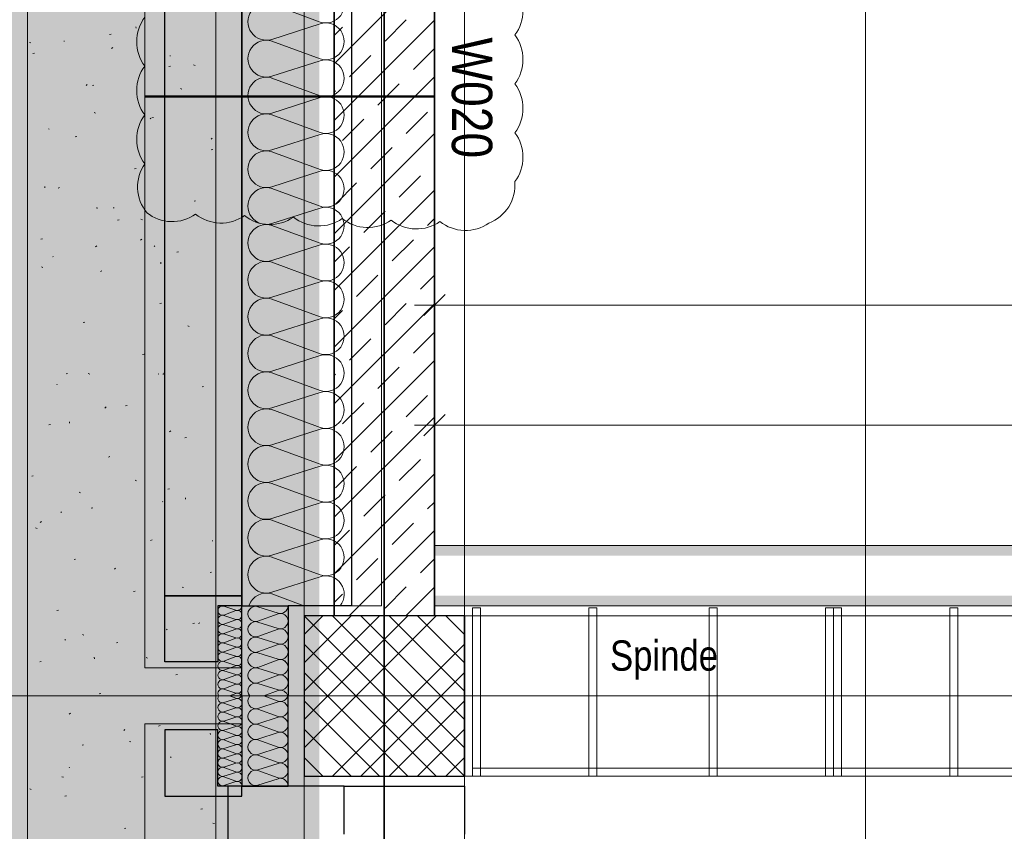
# Model space of a CAD drawing. Extents: x -620 to 300, y 62 to 1112.
# Tile 113 of 235: x -474 to -425, y 603 to 643. Entities that reach past the tile are written whole.
import ezdxf
from ezdxf.lldxf.tags import DXFTag

# ---------------------------------------------------------------- set-up
doc = ezdxf.new("R2010")
doc.units = 0
doc.layers.get('0').update_dxf_attribs({"lineweight": 13})
for name, color, linetype, lineweight, true_color in [('00 -Bauelemente -Gipskarton', 7, 'Continuous', 9, 0xff7fe6), ('30 -33 Aussenwände- 3 Aussenstützen', 7, 'Continuous', 50, 0x0000dd), ('30 -33 Aussenwände- 7 Fassade_ Elemente', 7, 'Continuous', 9, 0x00aacc), ('30 -34 Innenwände- 1 tragend', 7, 'Continuous', 13, 0xdd0806), ('30 -34 Innenwände- 2 nichttragend', 7, 'Continuous', 18, 0xff7fe6), ('30 -34 Innenwände- 6 Elemente', 7, 'Continuous', 9, 0xff6633), ('30 -35 Decken- 1 Konstruktion-Träger- Stahlbeton', 7, 'Continuous', 13, 0x33aa00), ('30 -36 Dächer- 1 Konstruktion', 7, 'Continuous', 35, 0x6666cc), ('30 -36 Dächer- 3 Dachbeläge', 7, 'Continuous', 15, 0x9999ff), ('30 -36 Dächer- 3 Dachbeläge Gründach', 9, 'Continuous', 9, 0x808080), ('60- 61 allgemeine Ausstattung- 1 Möbel', 9, 'Continuous', 9, 0x808080), ('70 -72 Beschriftung- 1 Beschriftung allgemein', 7, 'Continuous', 9, 0xff6633), ('70 -76 Bemaßung- 2 Allgemein', 9, 'Continuous', 5, 0x808080), ('70 -77 Revision- 2 Wolken', 7, 'Continuous', 18, 0x944cff), ('iwb_Layout BA_Markierung', 7, 'Continuous', 9, 0xbadcdc)]:
    doc.layers.add(name, color=color, linetype=linetype, lineweight=lineweight, true_color=true_color)
doc.layers.add('70 -71 Achsen- 1 Gebäudeachsen', color=7, linetype='STRICHPUNKT2-A06CPVE5L0', lineweight=18)
doc.layers.add('70 -75 Raumstempel- 3 Wandstempel', color=7, linetype='Continuous', lineweight=50)
doc.styles.get("Standard").update_dxf_attribs({"font": 'ARIALN.TTF'})
tags = doc.linetypes.add('grob-A06CPVE1L0', pattern=[14, 3, -8, 3]).pattern_tags.tags
tags[8:9] = [DXFTag(74, 4), DXFTag(75, 0), DXFTag(340, '0'), DXFTag(46, 0.0), DXFTag(50, 0.0), DXFTag(44, 0.0), DXFTag(45, 0.0)]
tags[6:7] = [DXFTag(74, 4), DXFTag(75, 0), DXFTag(340, '0'), DXFTag(46, 0.0), DXFTag(50, 0.0), DXFTag(44, 0.0), DXFTag(45, 0.0)]
tags[4:5] = [DXFTag(74, 4), DXFTag(75, 0), DXFTag(340, '0'), DXFTag(46, 0.0), DXFTag(50, 0.0), DXFTag(44, 0.0), DXFTag(45, 0.0)]
tags = doc.linetypes.add('STRICHPUNKT2-A06CPVE5L0', pattern=[12.7, 6.35, -3.175, 0, -3.175]).pattern_tags.tags
tags[10:11] = [DXFTag(74, 4), DXFTag(75, 0), DXFTag(340, '0'), DXFTag(46, 0.0), DXFTag(50, 0.0), DXFTag(44, 0.0), DXFTag(45, 0.0)]
tags[8:9] = [DXFTag(74, 4), DXFTag(75, 0), DXFTag(340, '0'), DXFTag(46, 0.0), DXFTag(50, 0.0), DXFTag(44, 0.0), DXFTag(45, 0.0)]
tags[6:7] = [DXFTag(74, 4), DXFTag(75, 0), DXFTag(340, '0'), DXFTag(46, 0.0), DXFTag(50, 0.0), DXFTag(44, 0.0), DXFTag(45, 0.0)]
tags[4:5] = [DXFTag(74, 4), DXFTag(75, 0), DXFTag(340, '0'), DXFTag(46, 0.0), DXFTag(50, 0.0), DXFTag(44, 0.0), DXFTag(45, 0.0)]

# ---------------------------------------------------------------- blocks, each defined once
blk = doc.blocks.new('Polygon-A06CPVDTL0')
at = {"color": 0, "linetype": 'ByBlock', "lineweight": -2, "ltscale": 0.13}
blk.add_solid([(-458.903, 86.609), (-538.631, 86.396), (-458.736, 1083.814), (-538.631, 1083.814)], dxfattribs=at)
blk = doc.blocks.new('Referenz-A06CPVE6L0')
at = {"layer": '00 -Bauelemente -Gipskarton', "color": 0, "linetype": 'Continuous', "lineweight": 0, "ltscale": 0.13}
for points in [[(-358.429, 616.703), (-358.179, 616.953), (-453.079, 616.703), (-453.079, 616.953)], [(-358.679, 616.453), (-358.429, 616.703), (-453.079, 616.453), (-453.079, 616.703)], [(-360.929, 614.203), (-360.679, 614.453), (-453.079, 614.203), (-453.079, 614.453)], [(-361.179, 613.953), (-360.929, 614.203), (-453.079, 613.953), (-453.079, 614.203)]]:
    blk.add_solid(points, dxfattribs=at)
at = {"layer": '30 -33 Aussenwände- 3 Aussenstützen', "color": 0, "lineweight": 9}
for p, q in [((-459.579, 613.453), (-451.579, 605.453)), ((-452.993, 613.453), (-459.579, 606.868)), ((-454.407, 613.453), (-459.579, 608.282)), ((-455.821, 613.453), (-459.579, 609.696)), ((-457.235, 613.453), (-459.579, 611.11)), ((-458.65, 613.453), (-459.579, 612.524)), ((-458.164, 613.453), (-451.579, 606.868)), ((-456.75, 613.453), (-451.579, 608.282)), ((-455.336, 613.453), (-451.579, 609.696)), ((-453.922, 613.453), (-451.579, 611.11)), ((-452.507, 613.453), (-451.579, 612.524)), ((-459.579, 612.039), (-452.993, 605.453)), ((-451.579, 612.039), (-458.164, 605.453)), ((-459.579, 610.625), (-454.407, 605.453)), ((-451.579, 610.625), (-456.75, 605.453)), ((-455.579, 610.453), (-455.579, 608.453)), ((-456.579, 609.453), (-454.579, 609.453)), ((-459.579, 609.211), (-455.821, 605.453)), ((-451.579, 609.211), (-455.336, 605.453)), ((-459.579, 607.797), (-457.235, 605.453)), ((-451.579, 607.797), (-453.922, 605.453)), ((-459.579, 606.382), (-458.65, 605.453)), ((-451.579, 606.382), (-452.507, 605.453))]:
    blk.add_line(p, q, dxfattribs=at)
at = {"layer": '30 -33 Aussenwände- 3 Aussenstützen', "color": 0, "linetype": 'Continuous', "lineweight": 25, "ltscale": 0.25}
for p, q in [((-451.579, 613.453), (-459.579, 613.453)), ((-459.579, 613.453), (-459.579, 605.453)), ((-451.579, 605.453), (-451.579, 613.453)), ((-459.579, 605.453), (-451.579, 605.453))]:
    blk.add_line(p, q, dxfattribs=at)
at = {"layer": '30 -33 Aussenwände- 7 Fassade_ Elemente', "color": 0, "linetype": 'Continuous', "lineweight": 25, "ltscale": 0.25}
for p, q in [((-462.679, 609.453), (-462.679, 774.453)), ((-457.219, 769.953), (-457.219, 613.953)), ((-466.519, 614.453), (-466.519, 769.453)), ((-462.679, 769.453), (-462.679, 614.453)), ((-462.679, 614.453), (-466.519, 614.453)), ((-466.519, 611.153), (-466.519, 614.453)), ((-466.519, 614.453), (-462.679, 614.453)), ((-462.679, 614.453), (-462.678, 613.953)), ((-463.878, 613.953), (-463.879, 611.153)), ((-462.678, 613.953), (-463.878, 613.953)), ((-462.679, 609.453), (-462.679, 613.953)), ((-462.679, 613.953), (-460.379, 613.953)), ((-457.219, 613.953), (-460.379, 613.953)), ((-460.379, 613.953), (-460.379, 609.453)), ((-460.379, 613.953), (-460.379, 609.453)), ((-463.879, 611.153), (-466.519, 611.153)), ((-462.679, 609.453), (-462.679, 604.953)), ((-460.379, 604.953), (-460.379, 609.453)), ((-463.879, 607.753), (-466.519, 607.753)), ((-466.519, 607.753), (-466.519, 604.453)), ((-463.878, 604.953), (-463.879, 607.753)), ((-462.678, 604.953), (-463.878, 604.953)), ((-457.579, 604.953), (-463.379, 604.953)), ((-463.379, 604.953), (-463.379, 601.653)), ((-462.679, 604.453), (-462.678, 604.953)), ((-462.679, 604.953), (-460.379, 604.953)), ((-457.579, 602.553), (-457.579, 604.953)), ((-457.579, 604.953), (-451.579, 604.953)), ((-451.579, 604.953), (-451.579, 602.553)), ((-466.519, 604.453), (-462.679, 604.453))]:
    blk.add_line(p, q, dxfattribs=at)
at = {"layer": '30 -33 Aussenwände- 7 Fassade_ Elemente', "color": 0, "linetype": 'Continuous', "ltscale": 0.13}
for p, q in [((-467.519, 773.053), (-467.519, 610.853)), ((-455.719, 613.953), (-455.719, 769.953)), ((-458.779, 643.069), (-461.179, 643.956)), ((-461.179, 642.208), (-458.779, 642.979)), ((-458.779, 641.231), (-461.179, 642.118)), ((-461.179, 640.369), (-458.779, 641.141)), ((-458.779, 639.392), (-461.179, 640.279)), ((-461.179, 638.531), (-458.779, 639.302)), ((-458.779, 637.554), (-461.179, 638.441)), ((-461.179, 636.692), (-458.779, 637.464)), ((-458.779, 635.715), (-461.179, 636.602)), ((-461.179, 634.854), (-458.779, 635.625)), ((-458.779, 633.877), (-461.179, 634.764)), ((-461.179, 633.015), (-458.779, 633.787)), ((-458.779, 632.038), (-461.179, 632.925)), ((-461.179, 631.177), (-458.779, 631.948)), ((-458.779, 630.2), (-461.179, 631.087)), ((-461.179, 629.338), (-458.779, 630.11)), ((-458.779, 628.361), (-461.179, 629.248)), ((-461.179, 627.5), (-458.779, 628.271)), ((-458.779, 626.522), (-461.179, 627.41)), ((-461.179, 625.661), (-458.779, 626.432)), ((-458.779, 624.684), (-461.179, 625.571)), ((-461.179, 623.823), (-458.779, 624.594)), ((-458.779, 622.845), (-461.179, 623.733)), ((-461.179, 621.984), (-458.779, 622.755)), ((-458.779, 621.007), (-461.179, 621.894)), ((-461.179, 620.146), (-458.779, 620.917)), ((-458.779, 619.168), (-461.179, 620.056)), ((-461.179, 618.307), (-458.779, 619.078)), ((-461.179, 618.307), (-458.779, 619.078)), ((-458.779, 617.33), (-461.179, 618.217)), ((-458.779, 617.33), (-461.179, 618.217)), ((-461.179, 616.469), (-458.779, 617.24)), ((-461.179, 616.469), (-458.779, 617.24)), ((-458.779, 615.491), (-461.179, 616.379)), ((-461.179, 614.63), (-458.779, 615.401)), ((-461.179, 614.54), (-459.592, 613.953)), ((-462.979, 613.732), (-463.579, 613.924)), ((-462.679, 613.953), (-455.719, 613.953)), ((-462.679, 610.853), (-462.679, 613.953)), ((-460.879, 613.584), (-461.879, 613.905)), ((-463.578, 613.487), (-462.979, 613.709)), ((-462.978, 613.272), (-463.578, 613.464)), ((-462.978, 613.272), (-463.578, 613.464)), ((-461.879, 613.177), (-460.879, 613.546)), ((-463.578, 613.027), (-462.978, 613.249)), ((-463.578, 613.027), (-462.978, 613.249)), ((-462.978, 612.812), (-463.578, 613.005)), ((-463.578, 612.568), (-462.978, 612.79)), ((-460.879, 612.818), (-461.879, 613.139)), ((-460.879, 612.818), (-461.879, 613.139)), ((-462.978, 612.353), (-463.578, 612.545)), ((-463.577, 612.108), (-462.978, 612.33)), ((-461.879, 612.411), (-460.879, 612.78)), ((-461.879, 612.411), (-460.879, 612.78)), ((-460.879, 612.052), (-461.879, 612.373)), ((-462.977, 611.893), (-463.577, 612.085)), ((-463.577, 611.648), (-462.977, 611.871)), ((-461.879, 611.645), (-460.879, 612.014)), ((-462.977, 611.433), (-463.577, 611.626)), ((-463.577, 611.189), (-462.977, 611.411)), ((-460.879, 611.286), (-461.879, 611.607)), ((-460.879, 611.286), (-461.879, 611.607)), ((-467.519, 610.853), (-462.679, 610.853)), ((-462.977, 610.974), (-463.577, 611.166)), ((-463.576, 610.729), (-462.977, 610.951)), ((-461.879, 610.878), (-460.879, 611.248)), ((-461.879, 610.878), (-460.879, 611.248)), ((-460.879, 610.52), (-461.879, 610.841)), ((-460.879, 610.52), (-461.879, 610.841)), ((-462.976, 610.514), (-463.576, 610.707)), ((-462.976, 610.514), (-463.576, 610.707)), ((-463.576, 610.269), (-462.976, 610.492)), ((-463.576, 610.269), (-462.976, 610.492)), ((-461.879, 610.112), (-460.879, 610.482)), ((-455.579, 610.453), (-455.579, 608.453)), ((-455.579, 610.453), (-455.579, 608.453)), ((-462.976, 610.055), (-463.576, 610.247)), ((-462.976, 610.055), (-463.576, 610.247)), ((-463.576, 609.81), (-462.976, 610.032)), ((-460.879, 609.754), (-461.879, 610.075)), ((-462.975, 609.595), (-463.576, 609.787)), ((-462.975, 609.572), (-463.297, 609.453)), ((-462.975, 609.334), (-463.297, 609.454)), ((-460.879, 609.716), (-461.589, 609.453)), ((-460.879, 609.191), (-461.589, 609.453)), ((-456.579, 609.453), (-454.579, 609.453)), ((-456.579, 609.453), (-454.579, 609.453)), ((-462.975, 609.312), (-463.576, 609.12)), ((-463.576, 609.097), (-462.976, 608.875)), ((-460.879, 609.153), (-461.879, 608.832)), ((-462.976, 608.852), (-463.576, 608.66)), ((-463.576, 608.637), (-462.976, 608.415)), ((-462.976, 608.393), (-463.576, 608.2)), ((-461.879, 608.794), (-460.879, 608.425)), ((-460.879, 608.387), (-461.879, 608.066)), ((-462.679, 608.053), (-467.519, 608.053)), ((-467.519, 608.053), (-467.519, 550.853)), ((-462.977, 607.933), (-463.577, 607.741)), ((-463.576, 608.178), (-462.977, 607.956)), ((-462.679, 604.953), (-462.679, 608.053)), ((-461.879, 608.028), (-460.879, 607.659)), ((-463.577, 607.718), (-462.977, 607.496)), ((-462.977, 607.473), (-463.577, 607.281)), ((-460.879, 607.621), (-461.879, 607.3)), ((-463.577, 607.259), (-462.977, 607.036)), ((-462.977, 607.014), (-463.577, 606.821)), ((-461.879, 607.262), (-460.879, 606.893)), ((-462.978, 606.554), (-463.578, 606.362)), ((-463.577, 606.799), (-462.978, 606.577)), ((-460.879, 606.855), (-461.879, 606.534)), ((-461.879, 606.496), (-460.879, 606.127)), ((-463.578, 606.339), (-462.978, 606.117)), ((-462.978, 606.095), (-463.578, 605.902)), ((-460.879, 606.089), (-461.879, 605.768)), ((-463.578, 605.88), (-462.978, 605.657)), ((-462.978, 605.635), (-463.578, 605.443)), ((-461.879, 605.73), (-460.879, 605.361)), ((-462.979, 605.175), (-463.579, 604.983)), ((-463.578, 605.42), (-462.979, 605.198)), ((-451.579, 604.953), (-462.679, 604.953)), ((-460.879, 605.323), (-461.879, 605.002)), ((-451.579, 553.953), (-451.579, 604.953))]:
    blk.add_line(p, q, dxfattribs=at)
for centre, major_axis, end_param in [((-458.497, 643.944), (-0.282, -0.874), 3.765224), ((-461.46, 643.082), (0.282, 0.874), 3.764652), ((-458.497, 642.105), (-0.282, -0.874), 3.765224), ((-461.46, 641.244), (0.282, 0.874), 3.764652), ((-458.497, 640.266), (-0.282, -0.874), 3.765224), ((-461.46, 639.405), (0.282, 0.874), 3.764652), ((-458.497, 638.428), (-0.282, -0.874), 3.765224), ((-461.46, 637.567), (0.282, 0.874), 3.764652), ((-458.497, 636.589), (-0.282, -0.874), 3.765224), ((-461.46, 635.728), (0.282, 0.874), 3.764652), ((-458.497, 634.751), (-0.282, -0.874), 3.765224), ((-461.46, 633.89), (0.282, 0.874), 3.764652), ((-458.497, 632.912), (-0.282, -0.874), 3.765224), ((-461.46, 632.051), (0.282, 0.874), 3.764652), ((-458.497, 631.074), (-0.282, -0.874), 3.765224), ((-461.46, 630.212), (0.282, 0.874), 3.764652), ((-458.497, 629.235), (-0.282, -0.874), 3.765224), ((-461.46, 628.374), (0.282, 0.874), 3.764652), ((-458.497, 627.397), (-0.282, -0.874), 3.765224), ((-461.46, 626.535), (0.282, 0.874), 3.764652), ((-458.497, 625.558), (-0.282, -0.874), 3.765224), ((-461.46, 624.697), (0.282, 0.874), 3.764652), ((-458.497, 623.72), (-0.282, -0.874), 3.765224), ((-461.46, 622.858), (0.282, 0.874), 3.764652), ((-458.497, 621.881), (-0.282, -0.874), 3.765224), ((-461.46, 621.02), (0.282, 0.874), 3.764652), ((-458.497, 620.043), (-0.282, -0.874), 3.765224), ((-461.46, 619.181), (0.282, 0.874), 3.764652), ((-461.46, 619.181), (0.282, 0.874), 1.254884), ((-461.46, 619.181), (-0.744, 0.539), 1.254884), ((-458.497, 618.204), (-0.282, -0.874), 3.765224), ((-458.497, 618.204), (0.744, 0.539), 1.255075), ((-458.497, 618.204), (0.744, -0.539), 1.255075), ((-461.46, 617.343), (0.282, 0.874), 3.764652), ((-461.46, 619.181), (-0.744, -0.539), 1.254884), ((-461.46, 617.343), (0.282, 0.874), 1.254884), ((-461.46, 617.343), (-0.744, 0.539), 1.254884), ((-458.497, 618.204), (-0.282, -0.874), 1.255075), ((-458.497, 616.366), (-0.282, -0.874), 3.765224), ((-458.497, 616.366), (0.744, 0.539), 1.255075), ((-461.46, 617.343), (-0.744, -0.539), 1.254884), ((-458.497, 616.366), (0.744, -0.539), 1.255075), ((-461.46, 615.504), (0.282, 0.874), 1.254884), ((-461.46, 615.504), (-0.744, 0.539), 1.254884), ((-458.497, 616.366), (-0.282, -0.874), 1.255075), ((-458.497, 614.527), (0.717, -0.574), 2.557098), ((-461.46, 615.504), (-0.744, -0.539), 1.254884), ((-461.46, 613.666), (0.282, 0.874), 1.563745), ((-463.649, 613.705), (0.07, 0.219), 3.765224), ((-462.908, 613.95), (-0.07, -0.219), 1.896254), ((-461.996, 613.541), (0.117, 0.364), 3.765224), ((-460.761, 613.948), (-0.117, -0.364), 1.896254), ((-463.649, 613.246), (0.07, 0.219), 3.765224), ((-463.649, 613.246), (0.07, 0.219), 3.765224), ((-462.908, 613.491), (-0.07, -0.219), 3.764652), ((-462.908, 613.491), (-0.07, -0.219), 3.764652), ((-462.908, 613.031), (-0.07, -0.219), 3.764652), ((-462.908, 613.031), (-0.07, -0.219), 3.764652), ((-460.761, 613.182), (-0.117, -0.364), 3.764652), ((-460.761, 613.182), (-0.117, -0.364), 3.764652), ((-463.648, 612.786), (0.07, 0.219), 3.765224), ((-462.907, 612.571), (-0.07, -0.219), 3.764652), ((-461.996, 612.775), (0.117, 0.364), 3.765224), ((-461.996, 612.775), (0.117, 0.364), 3.765224), ((-460.761, 612.416), (-0.117, -0.364), 3.764652), ((-460.761, 612.416), (-0.117, -0.364), 3.764652), ((-463.648, 612.326), (0.07, 0.219), 3.765224), ((-462.907, 612.112), (-0.07, -0.219), 3.764652), ((-461.996, 612.009), (0.117, 0.364), 3.765224), ((-463.648, 611.867), (0.07, 0.219), 3.765224), ((-462.907, 611.652), (-0.07, -0.219), 3.764652), ((-460.761, 611.65), (-0.117, -0.364), 3.764652), ((-460.761, 611.65), (0.31, 0.225), 1.254884), ((-460.761, 611.65), (0.31, -0.225), 1.254884), ((-463.647, 611.407), (0.07, 0.219), 3.765224), ((-462.906, 611.192), (-0.07, -0.219), 3.764652), ((-461.996, 611.243), (0.117, 0.364), 3.765224), ((-461.996, 611.243), (-0.31, 0.225), 1.255075), ((-461.996, 611.243), (0.117, 0.364), 1.255075), ((-460.761, 611.65), (-0.117, -0.364), 1.254884), ((-463.647, 610.948), (0.07, 0.219), 3.765224), ((-462.906, 610.733), (-0.07, -0.219), 3.764652), ((-462.906, 610.733), (0.186, 0.135), 1.254884), ((-462.906, 610.733), (0.186, -0.135), 1.254884), ((-461.996, 610.477), (0.117, 0.364), 3.765224), ((-461.996, 611.243), (-0.31, -0.225), 1.255075), ((-461.996, 610.477), (0.117, 0.364), 1.255075), ((-460.761, 610.884), (-0.117, -0.364), 3.764652), ((-460.761, 610.884), (0.31, 0.225), 1.254884), ((-460.761, 610.884), (0.31, -0.225), 1.254884), ((-463.647, 610.488), (0.07, 0.219), 3.765224), ((-463.647, 610.488), (-0.186, 0.135), 1.255075), ((-463.647, 610.488), (0.07, 0.219), 1.255075), ((-463.647, 610.488), (-0.186, -0.135), 1.255075), ((-462.906, 610.733), (-0.07, -0.219), 1.254884), ((-462.906, 610.273), (-0.07, -0.219), 3.764652), ((-462.906, 610.273), (0.186, 0.135), 1.254884), ((-462.906, 610.273), (0.186, -0.135), 1.254884), ((-461.996, 610.477), (-0.31, 0.225), 1.255075), ((-460.761, 610.884), (-0.117, -0.364), 1.254884), ((-460.761, 610.118), (0.31, 0.225), 1.254884), ((-460.761, 610.118), (0.31, -0.225), 1.254884), ((-463.646, 610.028), (0.07, 0.219), 3.765224), ((-463.646, 610.028), (-0.186, 0.135), 1.255075), ((-463.646, 610.028), (0.07, 0.219), 1.255075), ((-463.646, 610.028), (-0.186, -0.135), 1.255075), ((-462.906, 610.273), (-0.07, -0.219), 1.254884), ((-462.905, 609.814), (0.186, 0.135), 1.254884), ((-462.905, 609.814), (0.186, -0.135), 1.254884), ((-461.996, 609.711), (0.117, 0.364), 2.619647), ((-461.996, 610.477), (-0.31, -0.225), 1.255075), ((-460.761, 610.118), (-0.117, -0.364), 1.254884), ((-463.646, 609.569), (0.07, 0.219), 2.411197), ((-463.646, 609.338), (-0.198, 0.116), 2.411197), ((-462.905, 609.814), (-0.07, -0.219), 1.254884), ((-462.905, 609.354), (0.207, 0.1), 1.434048), ((-462.905, 609.553), (-0.071, -0.219), 1.434048), ((-461.996, 609.196), (-0.283, 0.257), 2.619647), ((-460.761, 609.352), (0.369, 0.102), 1.613483), ((-460.761, 609.555), (-0.117, -0.364), 1.613483), ((-463.646, 608.879), (0.071, 0.219), 3.765224), ((-463.646, 608.879), (-0.186, 0.135), 1.255075), ((-463.646, 608.879), (0.071, 0.219), 1.255075), ((-462.905, 609.093), (-0.071, -0.219), 1.254884), ((-462.906, 608.634), (-0.071, -0.219), 3.764652), ((-462.906, 608.634), (0.186, 0.135), 1.254884), ((-462.905, 609.093), (0.186, 0.135), 1.254884), ((-462.905, 609.093), (0.186, -0.135), 1.254884), ((-460.761, 608.789), (0.31, 0.225), 1.254884), ((-460.761, 608.789), (0.31, -0.225), 1.254884), ((-463.647, 608.419), (0.071, 0.219), 3.765224), ((-463.647, 608.419), (-0.186, 0.135), 1.255075), ((-463.646, 608.879), (-0.186, -0.135), 1.255075), ((-463.647, 608.419), (0.071, 0.219), 1.255075), ((-462.906, 608.174), (-0.071, -0.219), 3.764652), ((-462.906, 608.634), (-0.071, -0.219), 1.254884), ((-462.906, 608.174), (0.186, 0.135), 1.254884), ((-462.906, 608.634), (0.186, -0.135), 1.254884), ((-461.996, 608.43), (0.117, 0.364), 3.765224), ((-461.996, 608.43), (-0.31, 0.225), 1.255075), ((-461.996, 608.43), (0.117, 0.364), 1.255075), ((-460.761, 608.789), (-0.117, -0.364), 1.254884), ((-460.761, 608.023), (-0.117, -0.364), 3.764652), ((-460.761, 608.023), (0.31, 0.225), 1.254884), ((-463.647, 607.959), (0.071, 0.219), 3.765224), ((-463.647, 608.419), (-0.186, -0.135), 1.255075), ((-462.906, 608.174), (-0.071, -0.219), 1.254884), ((-462.906, 607.714), (-0.071, -0.219), 3.764652), ((-462.906, 608.174), (0.186, -0.135), 1.254884), ((-461.996, 607.664), (0.117, 0.364), 3.765224), ((-461.996, 607.664), (-0.31, 0.225), 1.255075), ((-461.996, 608.43), (-0.31, -0.225), 1.255075), ((-461.996, 607.664), (0.117, 0.364), 1.255075), ((-460.761, 608.023), (0.31, -0.225), 1.254884), ((-463.647, 607.5), (0.071, 0.219), 3.765224), ((-462.907, 607.255), (-0.071, -0.219), 3.764652), ((-461.996, 607.664), (-0.31, -0.225), 1.255075), ((-460.761, 608.023), (-0.117, -0.364), 1.254884), ((-460.761, 607.257), (-0.117, -0.364), 3.764652), ((-460.761, 607.257), (0.31, 0.225), 1.254884), ((-460.761, 607.257), (0.31, -0.225), 1.254884), ((-463.648, 607.04), (0.071, 0.219), 3.765224), ((-462.907, 606.795), (-0.071, -0.219), 3.764652), ((-461.996, 606.898), (0.117, 0.364), 3.765224), ((-460.761, 607.257), (-0.117, -0.364), 1.254884), ((-460.761, 606.491), (-0.117, -0.364), 3.764652), ((-463.648, 606.58), (0.071, 0.219), 3.765224), ((-462.907, 606.336), (-0.071, -0.219), 3.764652), ((-461.996, 606.132), (0.117, 0.364), 3.765224), ((-463.648, 606.121), (0.071, 0.219), 3.765224), ((-462.908, 605.876), (-0.071, -0.219), 3.764652), ((-460.761, 605.725), (-0.117, -0.364), 3.764652), ((-463.649, 605.661), (0.071, 0.219), 3.765224), ((-463.649, 605.202), (0.071, 0.219), 3.765224), ((-462.908, 605.416), (-0.071, -0.219), 3.764652), ((-461.996, 605.366), (0.117, 0.364), 3.765224), ((-462.908, 604.957), (0.23, -0.003), 1.896254), ((-460.761, 604.959), (0.383, -0.005), 1.896254)]:
    blk.add_ellipse(centre, major_axis=major_axis, ratio=1, start_param=0, end_param=end_param, dxfattribs=at)
at = {"layer": '30 -34 Innenwände- 1 tragend', "color": 0, "lineweight": 35}
for p, q in [((-458.079, 770.453), (-458.079, 613.453)), ((-453.079, 770.453), (-453.079, 613.453))]:
    blk.add_line(p, q, dxfattribs=at)
at = {"layer": '30 -34 Innenwände- 1 tragend', "color": 0, "linetype": 'Continuous', "lineweight": -2, "ltscale": 0.13}
for p, q in [((-458.079, 770.453), (-458.079, 613.453)), ((-453.079, 770.453), (-453.079, 613.453))]:
    blk.add_line(p, q, dxfattribs=at)
at = {"layer": '30 -34 Innenwände- 1 tragend', "color": 0, "lineweight": 9}
for p, q in [((-458.079, 640.991), (-453.079, 645.991)), ((-458.079, 640.991), (-453.079, 645.991)), ((-458.079, 638.163), (-453.079, 643.163)), ((-458.079, 638.163), (-453.079, 643.163)), ((-458.079, 642.406), (-457.664, 642.82)), ((-458.079, 642.406), (-457.664, 642.82)), ((-455.543, 642.113), (-454.482, 643.174)), ((-455.543, 642.113), (-454.482, 643.174)), ((-457.311, 640.345), (-456.25, 641.406)), ((-457.311, 640.345), (-456.25, 641.406)), ((-454.129, 640.699), (-453.079, 641.749)), ((-454.129, 640.699), (-453.079, 641.749)), ((-458.079, 635.335), (-453.079, 640.335)), ((-458.079, 635.335), (-453.079, 640.335)), ((-455.896, 638.931), (-454.836, 639.992)), ((-455.896, 638.931), (-454.836, 639.992)), ((-458.079, 639.577), (-458.018, 639.638)), ((-458.079, 639.577), (-458.018, 639.638)), ((-454.482, 637.517), (-453.421, 638.577)), ((-454.482, 637.517), (-453.421, 638.577)), ((-457.664, 637.163), (-456.603, 638.224)), ((-457.664, 637.163), (-456.603, 638.224)), ((-458.079, 632.506), (-453.079, 637.506)), ((-458.079, 632.506), (-453.079, 637.506)), ((-456.25, 635.749), (-455.189, 636.81)), ((-456.25, 635.749), (-455.189, 636.81)), ((-454.836, 634.335), (-453.775, 635.395)), ((-454.836, 634.335), (-453.775, 635.395)), ((-458.018, 633.981), (-456.957, 635.042)), ((-458.018, 633.981), (-456.957, 635.042)), ((-458.079, 629.678), (-453.079, 634.678)), ((-458.079, 629.678), (-453.079, 634.678)), ((-456.603, 632.567), (-455.543, 633.628)), ((-456.603, 632.567), (-455.543, 633.628)), ((-453.421, 632.921), (-453.079, 633.263)), ((-453.421, 632.921), (-453.079, 633.263)), ((-455.189, 631.153), (-454.129, 632.213)), ((-455.189, 631.153), (-454.129, 632.213)), ((-458.079, 631.092), (-457.311, 631.86)), ((-458.079, 631.092), (-457.311, 631.86)), ((-458.079, 626.849), (-453.079, 631.849)), ((-458.079, 626.849), (-453.079, 631.849)), ((-456.957, 629.385), (-455.896, 630.446)), ((-456.957, 629.385), (-455.896, 630.446)), ((-453.775, 629.739), (-453.079, 630.435)), ((-453.775, 629.739), (-453.079, 630.435)), ((-458.079, 624.021), (-453.079, 629.021)), ((-458.079, 624.021), (-453.079, 629.021)), ((-455.543, 627.971), (-454.482, 629.031)), ((-455.543, 627.971), (-454.482, 629.031)), ((-458.079, 628.263), (-457.664, 628.678)), ((-458.079, 628.263), (-457.664, 628.678)), ((-454.129, 626.557), (-453.079, 627.607)), ((-454.129, 626.557), (-453.079, 627.607)), ((-457.311, 626.203), (-456.25, 627.264)), ((-457.311, 626.203), (-456.25, 627.264)), ((-458.079, 621.192), (-453.079, 626.192)), ((-458.079, 621.192), (-453.079, 626.192)), ((-455.896, 624.789), (-454.836, 625.849)), ((-455.896, 624.789), (-454.836, 625.849)), ((-458.079, 625.435), (-458.018, 625.496)), ((-458.079, 625.435), (-458.018, 625.496)), ((-454.482, 623.375), (-453.421, 624.435)), ((-454.482, 623.375), (-453.421, 624.435)), ((-457.664, 623.021), (-456.603, 624.082)), ((-457.664, 623.021), (-456.603, 624.082)), ((-458.079, 618.364), (-453.079, 623.364)), ((-458.079, 618.364), (-453.079, 623.364)), ((-456.25, 621.607), (-455.189, 622.667)), ((-456.25, 621.607), (-455.189, 622.667)), ((-454.836, 620.193), (-453.775, 621.253)), ((-454.836, 620.193), (-453.775, 621.253)), ((-458.018, 619.839), (-456.957, 620.9)), ((-458.018, 619.839), (-456.957, 620.9)), ((-458.079, 615.536), (-453.079, 620.536)), ((-458.079, 615.536), (-453.079, 620.536)), ((-456.603, 618.425), (-455.543, 619.485)), ((-456.603, 618.425), (-455.543, 619.485)), ((-453.421, 618.778), (-453.079, 619.121)), ((-453.421, 618.778), (-453.079, 619.121)), ((-458.079, 616.95), (-457.311, 617.718)), ((-458.079, 616.95), (-457.311, 617.718)), ((-457.332, 613.453), (-453.079, 617.707)), ((-457.332, 613.453), (-453.079, 617.707)), ((-455.189, 617.011), (-454.129, 618.071)), ((-455.189, 617.011), (-454.129, 618.071)), ((-456.957, 615.243), (-455.896, 616.304)), ((-456.957, 615.243), (-455.896, 616.304)), ((-453.775, 615.596), (-453.079, 616.293)), ((-453.775, 615.596), (-453.079, 616.293)), ((-455.543, 613.829), (-454.482, 614.889)), ((-455.543, 613.829), (-454.482, 614.889)), ((-454.504, 613.453), (-453.079, 614.879)), ((-454.504, 613.453), (-453.079, 614.879)), ((-458.079, 614.121), (-457.664, 614.536)), ((-458.079, 614.121), (-457.664, 614.536)), ((-453.09, 613.453), (-453.079, 613.464)), ((-453.09, 613.453), (-453.079, 613.464))]:
    blk.add_line(p, q, dxfattribs=at)
at = {"layer": '30 -34 Innenwände- 2 nichttragend', "color": 0, "linetype": 'Continuous', "ltscale": 0.18}
for p, q in [((-453.079, 616.953), (-358.179, 616.953)), ((-453.079, 613.953), (-453.079, 616.953)), ((-453.079, 613.953), (-361.179, 613.953))]:
    blk.add_line(p, q, dxfattribs=at)
at = {"layer": '30 -34 Innenwände- 6 Elemente', "color": 0, "linetype": 'grob-A06CPVE1L0', "ltscale": 0.13}
blk.add_line((-431.579, 1007.253), (-431.579, 388.453), dxfattribs=at)
at = {"layer": '30 -35 Decken- 1 Konstruktion-Träger- Stahlbeton', "color": 0, "linetype": 'grob-A06CPVE1L0', "lineweight": -2, "ltscale": 0.13}
for p, q in [((-459.579, 388.453), (-459.579, 770.453)), ((-451.579, 388.453), (-451.579, 770.453)), ((35.421, 613.453), (-451.579, 613.453)), ((35.421, 605.453), (-451.579, 605.453))]:
    blk.add_line(p, q, dxfattribs=at)
at = {"layer": '30 -35 Decken- 1 Konstruktion-Träger- Stahlbeton', "color": 0, "lineweight": 35}
blk.add_line((-451.579, 605.453), (-451.579, 613.453), dxfattribs=at)
at = {"layer": '30 -36 Dächer- 1 Konstruktion', "color": 0, "linetype": 'Continuous', "ltscale": 0.35}
blk.add_line((-455.579, 384.453), (-455.579, 770.453), dxfattribs=at)
at = {"layer": '30 -36 Dächer- 1 Konstruktion', "color": 0, "lineweight": 25}
for p, q in [((-455.579, 770.453), (-455.579, 384.453)), ((-455.579, 384.453), (-455.579, 770.453)), ((-455.579, 384.453), (-455.579, 770.453))]:
    blk.add_line(p, q, dxfattribs=at)
at = {"layer": '30 -36 Dächer- 1 Konstruktion', "color": 0, "lineweight": 5}
for p, q in [((-455.579, 770.453), (-455.579, 384.453)), ((-455.579, 384.453), (-455.579, 770.453)), ((-455.579, 384.453), (-455.579, 770.453))]:
    blk.add_line(p, q, dxfattribs=at)
at = {"layer": '30 -36 Dächer- 1 Konstruktion', "color": 0, "lineweight": -2}
for p, q in [((-455.579, 770.453), (-455.579, 384.453)), ((-455.579, 384.453), (-455.579, 770.453)), ((-455.579, 384.453), (-455.579, 770.453))]:
    blk.add_line(p, q, dxfattribs=at)
at = {"layer": '30 -36 Dächer- 1 Konstruktion', "color": 0}
blk.add_line((-455.579, 384.453), (-455.579, 770.453), dxfattribs=at)
at = {"layer": '30 -36 Dächer- 3 Dachbeläge', "color": 0, "lineweight": 9}
for p, q in [((-463.979, 763.653), (-463.979, 376.053)), ((-473.379, 223.253), (-473.379, 754.053)), ((-467.955, 642.762), (-467.963, 642.832)), ((-469.282, 642.451), (-469.205, 642.47)), ((-473.277, 642.054), (-473.202, 642.031)), ((-471.56, 642.121), (-471.525, 642.119)), ((-469.118, 641.804), (-469.182, 641.759)), ((-473.102, 641.499), (-473.025, 641.518)), ((-466.263, 641.404), (-466.249, 641.371)), ((-466.317, 640.85), (-466.241, 640.869)), ((-465.091, 640.933), (-465.018, 640.903)), ((-470.392, 639.959), (-470.449, 639.905)), ((-470.137, 639.897), (-470.061, 639.916)), ((-465.747, 639.752), (-465.672, 639.729)), ((-470.054, 638.558), (-469.981, 638.528)), ((-467.228, 638.241), (-467.254, 638.27)), ((-467.172, 638.295), (-467.096, 638.315)), ((-472.293, 637.721), (-472.319, 637.75)), ((-470.992, 637.343), (-470.916, 637.362)), ((-464.163, 637.284), (-464.22, 637.23)), ((-464.207, 636.694), (-464.131, 636.713)), ((-468.028, 635.741), (-467.951, 635.76)), ((-472.504, 634.8), (-472.511, 634.871)), ((-471.848, 634.789), (-471.771, 634.808)), ((-465.063, 634.14), (-464.986, 634.159)), ((-469.94, 633.805), (-469.865, 633.782)), ((-469.092, 633.809), (-469.057, 633.807)), ((-468.883, 633.187), (-468.806, 633.206)), ((-467.716, 633.233), (-467.643, 633.203)), ((-472.703, 632.235), (-472.626, 632.254)), ((-467.672, 632.237), (-467.737, 632.191)), ((-469.921, 631.914), (-469.979, 631.86)), ((-467.024, 631.87), (-467.051, 631.899)), ((-465.918, 631.586), (-465.842, 631.605)), ((-472.089, 631.35), (-472.115, 631.379)), ((-466.721, 631.015), (-466.728, 631.086)), ((-472.679, 630.858), (-472.606, 630.828)), ((-469.738, 630.633), (-469.662, 630.652)), ((-466.773, 629.032), (-466.697, 629.051)), ((-470.593, 628.079), (-470.517, 628.098)), ((-465.379, 627.908), (-465.306, 627.879)), ((-467.629, 626.478), (-467.552, 626.497)), ((-466.603, 625.556), (-466.528, 625.533)), ((-471.449, 625.525), (-471.372, 625.544)), ((-470.342, 625.533), (-470.269, 625.504)), ((-466.82, 625.499), (-466.847, 625.528)), ((-466.625, 625.498), (-466.589, 625.495)), ((-471.885, 624.979), (-471.912, 625.008)), ((-464.664, 624.876), (-464.587, 624.895)), ((-469.451, 623.868), (-469.508, 623.814)), ((-468.484, 623.924), (-468.407, 623.943)), ((-471.269, 623.054), (-471.277, 623.124)), ((-472.304, 622.971), (-472.227, 622.99)), ((-466.227, 622.669), (-466.292, 622.624)), ((-465.519, 622.322), (-465.443, 622.341)), ((-469.339, 621.37), (-469.263, 621.389)), ((-473.159, 620.417), (-473.083, 620.436)), ((-468.004, 620.209), (-467.931, 620.179)), ((-466.374, 619.768), (-466.298, 619.787)), ((-470.797, 619.61), (-470.721, 619.587)), ((-465.486, 619.269), (-465.494, 619.34)), ((-470.194, 618.816), (-470.118, 618.835)), ((-466.617, 619.128), (-466.643, 619.157)), ((-471.681, 618.608), (-471.708, 618.637)), ((-472.967, 617.833), (-472.894, 617.804)), ((-472.677, 618.153), (-472.742, 618.108)), ((-467.23, 617.214), (-467.153, 617.233)), ((-464.157, 617.186), (-464.122, 617.184)), ((-471.05, 616.262), (-470.973, 616.281)), ((-468.98, 615.823), (-469.038, 615.769)), ((-464.265, 615.612), (-464.188, 615.631)), ((-465.666, 614.884), (-465.593, 614.854)), ((-468.085, 614.66), (-468.008, 614.679)), ((-471.905, 613.707), (-471.828, 613.727)), ((-465.12, 613.058), (-465.044, 613.077)), ((-464.782, 613.102), (-464.846, 613.057)), ((-470.629, 612.509), (-470.556, 612.479)), ((-466.413, 612.757), (-466.439, 612.786)), ((-471.478, 612.237), (-471.504, 612.266)), ((-468.94, 612.106), (-468.864, 612.125)), ((-470.035, 611.307), (-470.042, 611.378)), ((-467.46, 611.361), (-467.385, 611.338)), ((-472.76, 611.153), (-472.684, 611.172)), ((-465.975, 610.504), (-465.899, 610.523)), ((-469.795, 609.552), (-469.719, 609.571)), ((-471.232, 608.586), (-471.296, 608.54)), ((-466.831, 607.95), (-466.754, 607.969)), ((-468.51, 607.777), (-468.567, 607.724)), ((-464.252, 607.523), (-464.259, 607.593)), ((-470.651, 606.998), (-470.574, 607.017)), ((-468.292, 607.184), (-468.219, 607.155)), ((-466.209, 606.386), (-466.235, 606.415)), ((-471.274, 605.866), (-471.3, 605.895)), ((-471.653, 605.414), (-471.578, 605.391)), ((-467.686, 605.396), (-467.609, 605.415)), ((-473.255, 604.809), (-473.182, 604.78)), ((-471.506, 604.444), (-471.429, 604.463)), ((-464.721, 603.795), (-464.645, 603.814)), ((-464.123, 603.112), (-464.048, 603.089)), ((-468.541, 602.842), (-468.465, 602.861))]:
    blk.add_line(p, q, dxfattribs=at)
at = {"layer": '30 -36 Dächer- 3 Dachbeläge Gründach', "color": 0, "linetype": 'Continuous', "ltscale": 0.13}
blk.add_line((-473.379, 376.053), (-473.379, 760.453), dxfattribs=at)
at = {"layer": '60- 61 allgemeine Ausstattung- 1 Möbel', "color": 0, "linetype": 'grob-A06CPVE1L0', "lineweight": 15, "ltscale": 0.15}
for p, q in [((-451.179, 613.853), (-450.779, 613.853)), ((-451.179, 605.453), (-451.179, 613.853)), ((-450.779, 613.853), (-450.779, 605.453)), ((-445.379, 613.853), (-444.979, 613.853)), ((-445.379, 605.453), (-445.379, 613.853)), ((-444.979, 613.853), (-444.979, 605.453)), ((-439.379, 613.853), (-438.979, 613.853)), ((-439.379, 605.453), (-439.379, 613.853)), ((-438.979, 613.853), (-438.979, 605.453)), ((-433.579, 613.853), (-433.179, 613.853)), ((-433.579, 605.453), (-433.579, 613.853)), ((-433.179, 613.853), (-432.779, 613.853)), ((-433.179, 605.453), (-433.179, 613.853)), ((-433.179, 613.853), (-433.179, 605.453)), ((-432.779, 613.853), (-432.779, 605.453)), ((-427.379, 613.853), (-426.979, 613.853)), ((-427.379, 605.453), (-427.379, 613.853)), ((-426.979, 613.853), (-426.979, 605.453)), ((-451.179, 605.453), (-451.179, 605.853)), ((-451.179, 605.853), (-361.179, 605.853)), ((-450.779, 605.453), (-451.179, 605.453)), ((-361.179, 605.453), (-451.179, 605.453)), ((-444.979, 605.453), (-445.379, 605.453)), ((-438.979, 605.453), (-439.379, 605.453)), ((-433.179, 605.453), (-433.579, 605.453)), ((-432.779, 605.453), (-433.179, 605.453)), ((-426.979, 605.453), (-427.379, 605.453))]:
    blk.add_line(p, q, dxfattribs=at)
at = {"layer": '70 -71 Achsen- 1 Gebäudeachsen', "color": 0, "linetype": 'STRICHPUNKT2-A06CPVE5L0', "ltscale": 0.18}
for p, q in [((-455.579, 1084.393), (-455.579, 84.953)), ((-538.631, 609.453), (76.595, 609.453))]:
    blk.add_line(p, q, dxfattribs=at)
at = {"layer": '70 -75 Raumstempel- 3 Wandstempel', "color": 0, "linetype": 'Continuous', "ltscale": 0.5}
blk.add_line((-453.079, 639.363), (-467.519, 639.363), dxfattribs=at)
at = {"layer": '70 -76 Bemaßung- 2 Allgemein', "color": 0, "linetype": 'Continuous', "lineweight": 20, "ltscale": 0.2}
for p, q in [((-453.609, 628.423), (-452.548, 629.484)), ((-453.609, 622.423), (-452.548, 623.484))]:
    blk.add_line(p, q, dxfattribs=at)
at = {"layer": '70 -76 Bemaßung- 2 Allgemein', "color": 0, "linetype": 'Continuous', "ltscale": 0.13}
for p, q in [((-453.079, 626.453), (-453.079, 629.953)), ((-454.079, 628.953), (-452.018, 628.953)), ((-292.639, 628.953), (-452.018, 628.953)), ((-453.079, 620.453), (-453.079, 623.953)), ((-454.079, 622.953), (-452.018, 622.953)), ((-359.239, 622.953), (-452.018, 622.953))]:
    blk.add_line(p, q, dxfattribs=at)
at = {"layer": '70 -77 Revision- 2 Wolken', "color": 0, "linetype": 'Continuous', "ltscale": 0.18}
for centre, major_axis in [((-465.894, 642.092), (-1.625, 1.22)), ((-450.694, 643.644), (1.626, -1.219)), ((-450.694, 641.205), (2.032, 0)), ((-465.894, 642.092), (-2.032, 0.001)), ((-465.895, 639.654), (-1.625, 1.22)), ((-450.694, 641.205), (1.626, -1.219)), ((-450.694, 638.767), (2.032, 0)), ((-465.895, 639.654), (-2.032, 0.001)), ((-465.895, 637.215), (-1.625, 1.22)), ((-450.694, 638.767), (1.626, -1.219)), ((-450.694, 636.329), (2.032, 0)), ((-465.895, 637.215), (-2.032, 0.001)), ((-465.849, 634.843), (-1.672, 1.154)), ((-450.694, 636.329), (1.626, -1.219)), ((-451.093, 634.94), (1.721, -1.08)), ((-465.849, 634.843), (-2.03, -0.08)), ((-466.157, 635.148), (-1.268, -1.588)), ((-466.157, 635.148), (-0.061, -2.031)), ((-463.72, 635.074), (-1.268, -1.588)), ((-463.72, 635.074), (-0.061, -2.031)), ((-461.283, 635.001), (-1.268, -1.588)), ((-451.093, 634.94), (0.729, -1.897)), ((-461.283, 635.001), (-0.061, -2.031)), ((-458.845, 634.927), (-1.268, -1.588)), ((-458.845, 634.927), (-0.061, -2.031)), ((-456.408, 634.853), (-1.268, -1.588)), ((-456.408, 634.853), (-0.061, -2.031)), ((-453.971, 634.779), (-1.268, -1.588)), ((-453.971, 634.779), (-0.061, -2.031)), ((-451.534, 634.705), (-1.268, -1.588)), ((-451.534, 634.705), (-0.061, -2.031))]:
    blk.add_ellipse(centre, major_axis=major_axis, ratio=1, start_param=0, end_param=0.643501, dxfattribs=at)
at = {"layer": '70 -72 Beschriftung- 1 Beschriftung allgemein', "color": 0, "linetype": 'Continuous', "ltscale": 0.13, "insert": (-444.321, 612.221), "char_height": 1.51033, "attachment_point": 1}
blk.add_mtext('{\\fArial Narrow;Spinde}', dxfattribs=at)
at = {"layer": '70 -75 Raumstempel- 3 Wandstempel', "color": 0, "linetype": 'Continuous', "ltscale": 0.5, "insert": (-450.196, 642.305), "char_height": 2.01377, "attachment_point": 1, "rotation": 270}
blk.add_mtext('{\\fArial Narrow;W020}', dxfattribs=at)

msp = doc.modelspace()

# ---------------------------------------------------------------- block references
at = {"color": 8, "lineweight": 13, "ltscale": 0.13, "true_color": 0x808080}
msp.add_blockref('Referenz-A06CPVE6L0', (0, 0), dxfattribs=at)
at = {"layer": 'iwb_Layout BA_Markierung', "ltscale": 0.13}
msp.add_blockref('Polygon-A06CPVDTL0', (0, 0), dxfattribs=at)

doc.saveas('drawing.dxf')
